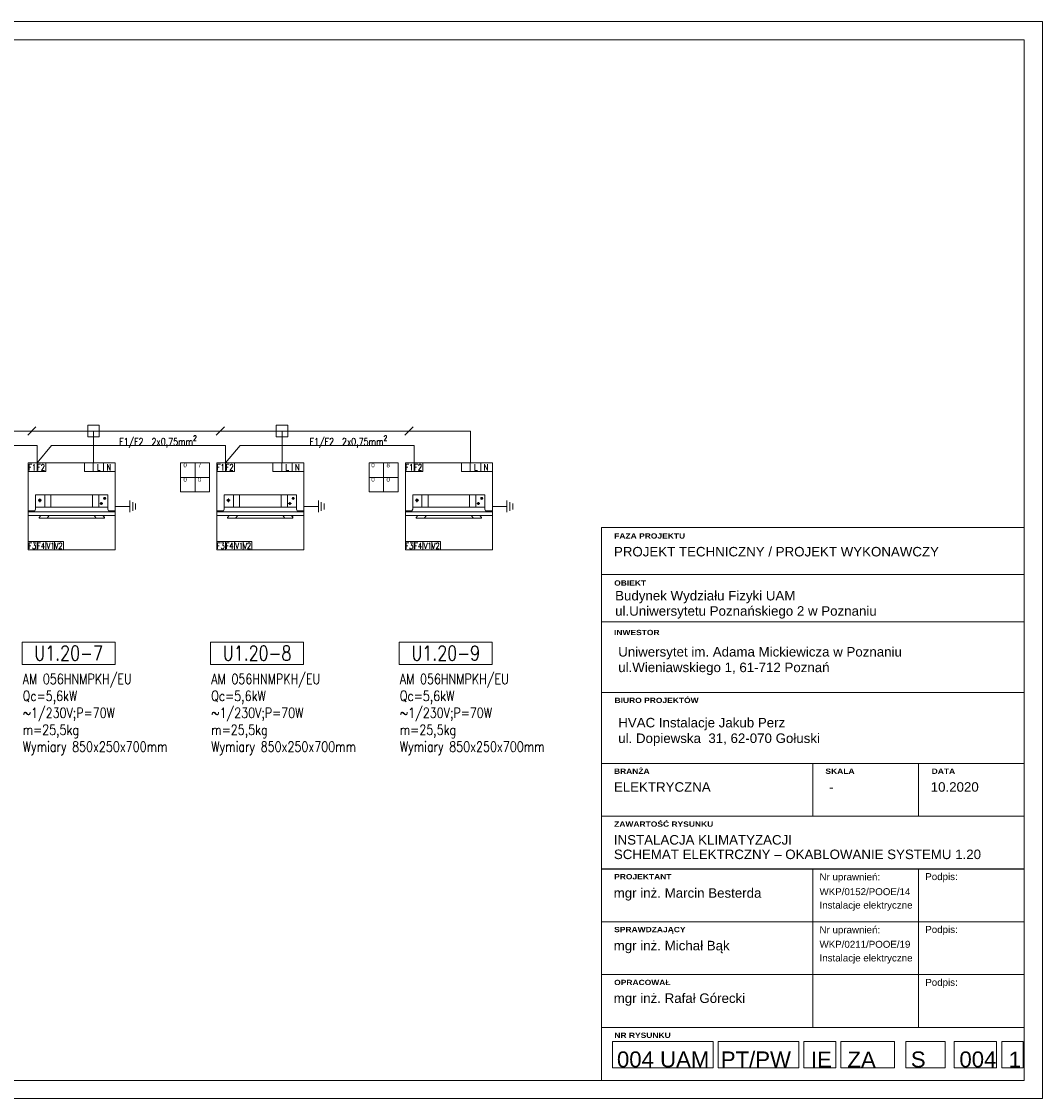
# Model space of a CAD drawing. Header units: millimetres. Extents: x -9135 to 5893, y -4564 to 1826.
# Tile 15 of 20: x -4834 to -2018, y -4564 to -1594. Entities that reach past the tile are written whole.
import ezdxf
from ezdxf.enums import TextEntityAlignment as Align

# ---------------------------------------------------------------- set-up
doc = ezdxf.new("R2010")
doc.units = ezdxf.units.MM
doc.layers.get('0').update_dxf_attribs({"lineweight": 13})
for name, color, linetype, lineweight in [('003SA_TABELA_ARCH_KARTA', 250, 'Continuous', 13), ('003SA_TABELA_ARCH_OPISY', 250, 'Continuous', 13), ('003SA_TABELA_ARCH_TEKST', 250, 'Continuous', 13), ('DVM_INDOOR', 4, 'Continuous', 20), ('DVM_POWER', 1, 'Continuous', 20), ('DVM_TEXT', 250, 'Continuous', 13), ('DVM_TRANS', 6, 'Continuous', 13), ('opis', 250, 'Continuous', 13)]:
    doc.layers.add(name, color=color, linetype=linetype, lineweight=lineweight)
doc.styles.add('004_BOS_TABELA$1$PIG BLACK', font='ariblk.ttf')
doc.styles.add('004_BOS_TABELA$1$PIG OPIS', font='arial.ttf')
doc.styles.add('004_BOS_TABELA$1$PIG TEKST', font='arial.ttf')
doc.styles.add('DVM_ARIAL', font='arial.ttf')
doc.styles.get("Standard").update_dxf_attribs({"font": 'romans.shx'})

# ---------------------------------------------------------------- blocks, each defined once
blk = doc.blocks.new('ID_C_360_S_F')
at = {"layer": 'DVM_INDOOR', "color": 0}
for p, q in [((-325, -151), (-325, 0)), ((-251, -151), (-251, 0)), ((251, -151), (251, 0)), ((328, -151), (328, 0)), ((-406, -67), (-364, -67)), ((-385, -46), (-385, -89)), ((376, -106), (339, -106)), ((358, -122), (358, -89)), ((383, -44), (413, -44)), ((398, -59), (398, -29)), ((-521, -193), (-520, -205)), ((-520, -205), (522, -205)), ((-436, -151), (436, -151)), ((-270, -252), (-297, -282)), ((271, -252), (297, -282))]:
    blk.add_line(p, q, dxfattribs=at)
for points in [[(-445, -193), (-436, -172), (-436, 0), (436, 0), (437, -172), (445, -194), (522, -194), (522, -205), (526, -205), (526, -252), (-525, -252), (-525, -205), (-520, -205), (-521, -193), (-445, -193)], [(376, -252), (395, -273), (395, -282), (392, -282), (-394, -282), (-394, -275), (-374, -252)]]:
    blk.add_lwpolyline(points, dxfattribs=at)
for centre, radius in [((-385, -67), 15.1), ((358, -106), 13.3), ((398, -44), 13)]:
    blk.add_circle(centre, radius, dxfattribs=at)
for centre, radius, start, end in [((526, -205), 0.5, 34.516, 214.7198), ((392, -280), 2, 260.3251, 340.7324)]:
    blk.add_arc(centre, radius, start, end, dxfattribs=at)
at = {"layer": 'DVM_INDOOR', "color": 0, "extrusion": (0, 0, -1)}
blk.add_arc((-535, -185), 165, 327.9411, 331.3204, dxfattribs=at)
blk.add_arc((-535, -185), 165, 327.9411, 331.3204, dxfattribs=at)
blk = doc.blocks.new('WR_ID')
at = {"layer": 'DVM_INDOOR'}
for p, q in [((0, 1), (1, 1)), ((0, 0), (0, 1)), ((0.101, 1), (0.101, 0.902)), ((0.202, 1), (0.202, 0.902)), ((0.645, 0.902), (0.645, 1)), ((0.697, 1), (1, 1)), ((0.746, 0.902), (0.746, 1)), ((0.866, 0.902), (0.866, 1)), ((1, 1), (1, 0)), ((0, 0.902), (0.202, 0.902)), ((0.645, 0.902), (1, 0.902)), ((0.404, 0.098), (0, 0.098)), ((1, 0), (0, 0)), ((0.101, 0), (0.101, 0.098)), ((0.202, 0), (0.202, 0.098)), ((0.303, 0), (0.303, 0.098)), ((0.404, 0), (0.404, 0.098))]:
    blk.add_line(p, q, dxfattribs=at)
blk.add_lwpolyline([(0.697, 1, 0, 0, 0), (0.697, 0.951, 0.0972, 0, 0), (0.697, 0.902, 0, 0, 0)], format="xyseb", dxfattribs=at)
at = {"layer": 'DVM_INDOOR', "width": 0.75}
for s, p in [('F1', (-0.001, 0.913)), ('F2', (0.1, 0.913)), ('L', (0.788, 0.913)), ('N', (0.899, 0.913)), ('F3', (-0.001, 0.011)), ('F4', (0.1, 0.011)), ('V1', (0.211, 0.011)), ('V2', (0.302, 0.011))]:
    blk.add_text(s, height=0.0714, dxfattribs=at).set_placement(p)

msp = doc.modelspace()

# ---------------------------------------------------------------- linework, layer by layer
for points in [[(-9135.4, -4563.6), (-9135.4, -1593.6), (-2018.5, -1593.6), (-2018.5, -4563.6)], [(-8885.4, -4513.6), (-8885.4, -1643.6), (-2068.5, -1643.6), (-2068.5, -4513.6)]]:
    msp.add_lwpolyline(points, close=True)
at = {"layer": '003SA_TABELA_ARCH_KARTA'}
for p, q in [((-3234.9, -3120.7), (-3234.9, -2989.3)), ((-3234.9, -2989.3), (-2068.5, -2989.3)), ((-3234.9, -3119), (-2068.5, -3119)), ((-3234.9, -3380.1), (-3234.9, -3120.7)), ((-3234.9, -3248.7), (-2068.5, -3248.7)), ((-3234.9, -3639.5), (-3234.9, -3380.1)), ((-3234.9, -3444.1), (-2068.5, -3444.1))]:
    msp.add_line(p, q, dxfattribs=at)
for points in [[(-3234.9, -3931.1), (-2068.5, -3931.1), (-2068.5, -3639.5), (-3234.9, -3639.5)], [(-2651.7, -3639.5), (-3234.9, -3639.5), (-3234.9, -3785.3), (-2651.7, -3785.3)], [(-2360.1, -3639.5), (-2651.7, -3639.5), (-2651.7, -3785.3), (-2360.1, -3785.3)], [(-2068.5, -3639.5), (-2360.1, -3639.5), (-2360.1, -3785.3), (-2068.5, -3785.3)], [(-2651.7, -3930.4), (-3234.9, -3930.4), (-3234.9, -4076.2), (-2651.7, -4076.2)], [(-2360.1, -3930.4), (-2651.7, -3930.4), (-2651.7, -4076.2), (-2360.1, -4076.2)], [(-2068.5, -3930.4), (-2360.1, -3930.4), (-2360.1, -4076.2), (-2068.5, -4076.2)], [(-2651.7, -4076.2), (-3234.9, -4076.2), (-3234.9, -4222), (-2651.7, -4222)], [(-2360.1, -4076.2), (-2651.7, -4076.2), (-2651.7, -4222), (-2360.1, -4222)], [(-2068.5, -4076.2), (-2360.1, -4076.2), (-2360.1, -4222), (-2068.5, -4222)], [(-2651.7, -4222), (-3234.9, -4222), (-3234.9, -4367.8), (-2651.7, -4367.8)], [(-2360.1, -4222), (-2651.7, -4222), (-2651.7, -4367.8), (-2360.1, -4367.8)], [(-2068.5, -4222), (-2360.1, -4222), (-2360.1, -4367.8), (-2068.5, -4367.8)], [(-3234.9, -4367.8), (-2068.5, -4367.8), (-2068.5, -4513.6), (-3234.9, -4513.6)], [(-3204, -4479.3), (-2927, -4479.3), (-2927, -4406.4), (-3204, -4406.4)], [(-2912.4, -4479.3), (-2690.2, -4479.3), (-2690.2, -4406.4), (-2912.4, -4406.4)], [(-2676.2, -4479.3), (-2588.7, -4479.3), (-2588.7, -4406.4), (-2676.2, -4406.4)], [(-2574.2, -4479.3), (-2426.3, -4479.3), (-2426.3, -4406.4), (-2574.2, -4406.4)], [(-2395.7, -4479.3), (-2286.7, -4479.3), (-2286.7, -4406.4), (-2395.7, -4406.4)], [(-2261.7, -4479.3), (-2145, -4479.3), (-2145, -4406.4), (-2261.7, -4406.4)], [(-2130.4, -4479.3), (-2072.1, -4479.3), (-2072.1, -4406.4), (-2130.4, -4406.4)]]:
    msp.add_3dface(points, dxfattribs=at)
at = {"layer": 'DVM_INDOOR'}
for points in [[(-4395.4, -2810.9), (-4395.4, -2890.9), (-4315.4, -2890.9), (-4315.4, -2810.9), (-4395.4, -2810.9)], [(-4355.4, -2890.9), (-4355.4, -2810.9)], [(-3875.4, -2810.9), (-3875.4, -2890.9), (-3795.4, -2890.9), (-3795.4, -2810.9), (-3875.4, -2810.9)], [(-3835.4, -2890.9), (-3835.4, -2810.9)], [(-4315.4, -2850.9), (-4395.4, -2850.9)], [(-3795.4, -2850.9), (-3875.4, -2850.9)], [(-4535.4, -2930.9), (-4575.4, -2930.9)], [(-4535.4, -2946.9), (-4535.4, -2914.9)], [(-4527.4, -2942.9), (-4527.4, -2918.9)], [(-4519.4, -2938.9), (-4519.4, -2922.9)], [(-4015.4, -2930.9), (-4055.4, -2930.9)], [(-4015.4, -2946.9), (-4015.4, -2914.9)], [(-4007.4, -2942.9), (-4007.4, -2918.9)], [(-3999.4, -2938.9), (-3999.4, -2922.9)], [(-3495.4, -2930.9), (-3535.4, -2930.9)], [(-3495.4, -2946.9), (-3495.4, -2914.9)], [(-3487.4, -2942.9), (-3487.4, -2918.9)], [(-3479.4, -2938.9), (-3479.4, -2922.9)]]:
    msp.add_lwpolyline(points, dxfattribs=at)
at = {"layer": 'DVM_POWER'}
for points in [[(-3595.4, -2722.9), (-7165.6, -2722.9)], [(-4794.1, -2711.6), (-4816.7, -2734.2)], [(-4651.4, -2706.9), (-4651.4, -2738.9), (-4619.4, -2738.9), (-4619.4, -2706.9), (-4651.4, -2706.9)], [(-4635.4, -2810.9), (-4635.4, -2722.9)], [(-4274.1, -2711.6), (-4296.7, -2734.2)], [(-4131.4, -2706.9), (-4131.4, -2738.9), (-4099.4, -2738.9), (-4099.4, -2706.9), (-4131.4, -2706.9)], [(-4115.4, -2810.9), (-4115.4, -2722.9)], [(-3754.1, -2711.6), (-3776.7, -2734.2)], [(-3595.4, -2810.9), (-3595.4, -2722.9)]]:
    msp.add_lwpolyline(points, dxfattribs=at)
at = {"layer": 'DVM_TRANS'}
for points in [[(-4791.1, -2810.9), (-4791.1, -2762.9), (-5271.1, -2762.9), (-5311.1, -2810.9)], [(-4271.1, -2810.9), (-4271.1, -2762.9), (-4751.1, -2762.9), (-4791.1, -2810.9)], [(-3751.1, -2810.9), (-3751.1, -2762.9), (-4231.1, -2762.9), (-4271.1, -2810.9)]]:
    msp.add_lwpolyline(points, dxfattribs=at)
at = {"layer": 'opis'}
for points in [[(-4832.4, -3305), (-4576.1, -3305), (-4576.1, -3366.7), (-4832.4, -3366.7)], [(-4312.4, -3305), (-4056.1, -3305), (-4056.1, -3366.7), (-4312.4, -3366.7)], [(-3792.4, -3305), (-3536.1, -3305), (-3536.1, -3366.7), (-3792.4, -3366.7)]]:
    msp.add_lwpolyline(points, close=True, dxfattribs=at)

# ---------------------------------------------------------------- block references
at = {"layer": 'DVM_INDOOR', "zscale": 0.4}
for name, p, xscale, yscale in [('WR_ID', (-4815.3, -3050.8), 239.9523272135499, 239.9523272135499), ('WR_ID', (-4295.3, -3050.8), 239.9523272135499, 239.9523272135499), ('WR_ID', (-3775.3, -3050.8), 239.9523272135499, 239.9523272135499), ('ID_C_360_S_F', (-4695.6, -2898.7), 0.2282643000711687, 0.2282643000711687), ('ID_C_360_S_F', (-4175.6, -2898.7), 0.2282643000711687, 0.2282643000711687), ('ID_C_360_S_F', (-3655.6, -2898.7), 0.2282643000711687, 0.2282643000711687)]:
    msp.add_blockref(name, p, dxfattribs=dict(at, xscale=xscale, yscale=yscale))

# ---------------------------------------------------------------- texts
at = {"layer": '003SA_TABELA_ARCH_OPISY', "color": 7, "linetype": 'Continuous', "lineweight": 0, "style": '004_BOS_TABELA$1$PIG BLACK'}
for s, p in [('FAZA PROJEKTU', (-3199.5, -3005)), ('OBIEKT', (-3199.5, -3134.7)), ('INWESTOR', (-3200, -3271.2)), ('BIURO PROJEKTÓW', (-3198.6, -3458.4)), ('BRANŻA', (-3200.2, -3653.8)), ('SKALA', (-2617, -3653.8)), ('DATA', (-2324, -3653.8)), ('ZAWARTOŚĆ RYSUNKU', (-3199.6, -3799.6)), ('PROJEKTANT', (-3199.6, -3944.7)), ('SPRAWDZAJĄCY', (-3199.6, -4090.5)), ('OPRACOWAŁ', (-3199.6, -4236.3)), ('NR RYSUNKU', (-3199.1, -4382.1))]:
    msp.add_text(s, height=14.58, dxfattribs=at).set_placement(p, align=Align.TOP_LEFT)
at = {"layer": '003SA_TABELA_ARCH_OPISY', "linetype": 'Continuous', "lineweight": 0, "style": '004_BOS_TABELA$1$PIG TEKST'}
for s, height, p in [('PROJEKT TECHNICZNY / PROJEKT WYKONAWCZY', 26.244, (-3200.1, -3042.5)), ('Budynek Wydziału Fizyki UAM', 26.244, (-3196.9, -3163.8)), ('ul.Uniwersytetu Poznańskiego 2 w Poznaniu', 26.244, (-3196.9, -3206)), ('Uniwersytet im. Adama Mickiewicza w Poznaniu', 26.244, (-3188.4, -3318.6)), ('ul.Wieniawskiego 1, 61-712 Poznań', 26.244, (-3188.4, -3361.6)), ('HVAC Instalacje Jakub Perz', 26.244, (-3188.4, -3514)), ('ul. Dopiewska  31, 62-070 Gołuski', 26.244, (-3188.4, -3557)), ('ELEKTRYCZNA', 26.244, (-3200.3, -3691.4)), (' - ', 26.24, (-2617.1, -3691.4)), ('10.2020', 26.24, (-2326.7, -3691.4)), ('INSTALACJA KLIMATYZACJI', 26.244, (-3200.3, -3837.2)), ('SCHEMAT ELEKTRCZNY – OKABLOWANIE SYSTEMU 1.20', 26.244, (-3200.3, -3877.2)), ('Nr uprawnień:', 19.2, (-2633.2, -3942.9)), ('Podpis:', 19.2, (-2341.6, -3942.2)), ('mgr inż. Marcin Besterda', 26.244, (-3200.9, -3983.7)), ('WKP/0152/POOE/14', 19.2, (-2633.2, -3983.7)), ('Instalacje elektryczne', 19.2, (-2633.2, -4020.7)), ('Nr uprawnień:', 19.2, (-2633.2, -4088.7)), ('Podpis:', 19.2, (-2341.6, -4088)), ('mgr inż. Michał Bąk', 26.244, (-3200.9, -4128.8)), ('WKP/0211/POOE/19', 19.2, (-2633.2, -4128.8)), ('Instalacje elektryczne', 19.2, (-2633.2, -4166.5)), ('Podpis:', 19.2, (-2341.6, -4233.8)), ('mgr inż. Rafał Górecki', 26.244, (-3200.9, -4273.9))]:
    msp.add_text(s, height=height, dxfattribs=at).set_placement(p, align=Align.TOP_LEFT)
at = {"layer": '003SA_TABELA_ARCH_TEKST', "linetype": 'Continuous', "lineweight": 0, "attachment_point": 7, "line_spacing_factor": 1.008334, "style": '004_BOS_TABELA$1$PIG OPIS'}
for s, insert, char_height in [('004 UAM', (-3191.9, -4478.3), 43.74), ('PT/PW', (-2905.5, -4478.3), 43.74), ('IE', (-2657, -4478.3), 43.74), ('ZA', (-2556.3, -4478.3), 43.74), ('S', (-2381.5, -4478.3), 43.7), ('004', (-2247.5, -4478.3), 43.74), ('1', (-2111.6, -4478.3), 43.7)]:
    msp.add_mtext(s, dxfattribs=dict(at, insert=insert, char_height=char_height))
at = {"layer": 'DVM_TEXT', "style": 'DVM_ARIAL'}
for s, p in [('0', (-4387.4, -2810.9)), ('7', (-4347.4, -2810.9)), ('0', (-3869.3, -2810.9)), ('8', (-3827.4, -2810.9)), ('0', (-4387.4, -2850.9)), ('0', (-4347.4, -2850.9)), ('0', (-3869.3, -2850.9)), ('0', (-3827.4, -2850.9))]:
    msp.add_text(s, height=12, dxfattribs=at).set_placement(p, align=Align.TOP_LEFT)
at = {"layer": 'opis', "attachment_point": 1}
for s, insert, char_height, width in [('\\A1;{\\W0.8;F1/F2  2x0,75mm\\H0.7x;\\S2^ ;}', (-4564.6, -2735.6), 20, 454.64), ('\\A1;{\\W0.8;F1/F2  2x0,75mm\\H0.7x;\\S2^ ;}', (-4039.4, -2735.6), 20, 454.64), ('\\W0.8;U1.20-7', (-4798.8, -3315.4), 40, 199.104), ('\\W0.8;U1.20-8', (-4278.8, -3315.4), 40, 199.104), ('\\W0.8;U1.20-9', (-3758.8, -3315.4), 40, 199.104), ('\\Fromans|c238;\\W0.8;AM 056HNMPKH/EU\\PQc=5,6kW\\P~1/230V;P=70W\\Pm=25,5kg\\PWymiary 850x250x700mm', (-4830.7, -3392.7), 28, 383.163), ('\\Fromans|c238;\\W0.8;AM 056HNMPKH/EU\\PQc=5,6kW\\P~1/230V;P=70W\\Pm=25,5kg\\PWymiary 850x250x700mm', (-4310.7, -3392.7), 28, 383.163), ('\\Fromans|c238;\\W0.8;AM 056HNMPKH/EU\\PQc=5,6kW\\P~1/230V;P=70W\\Pm=25,5kg\\PWymiary 850x250x700mm', (-3790.7, -3392.7), 28, 383.163)]:
    msp.add_mtext(s, dxfattribs=dict(at, insert=insert, char_height=char_height, width=width))

doc.saveas('drawing.dxf')
